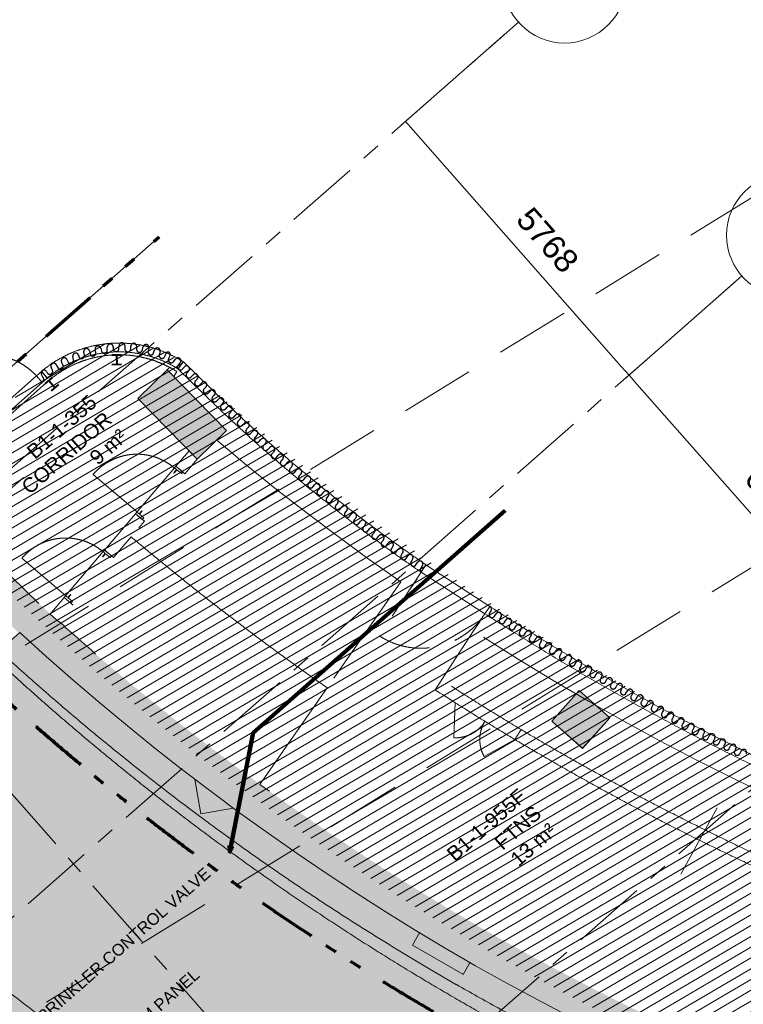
# Model space of a CAD drawing. Header units: millimetres. Extents: x 834119330 to 835277377, y 817781205 to 818243057.
# Tile 35 of 60: x 834340572 to 834352911, y 818039472 to 818056269. Entities that reach past the tile are written whole.
import ezdxf
from ezdxf.xclip import XClip

# ---------------------------------------------------------------- set-up
doc = ezdxf.new("R2010")
doc.units = ezdxf.units.MM
doc.header["$LTSCALE"] = 100
doc.header["$XCLIPFRAME"] = 0
for name, pattern in [('CENTER', [2, 1.25, -0.25, 0.25, -0.25]), ('DASHDOT', [25.4, 12.7, -6.35, 0, -6.35]), ('Double dash', [24.5, 10, -3, 2, -3, 2, -4.5]), ('Grid Line', [22.225, 12.7, -3.175, 3.175, -3.175]), ('HIDDENX2', [19.05, 12.7, -6.35]), ('Long Dash', [13.5, 9, -4.5]), ('PHANTOM', [63.5, 31.75, -6.35, 6.35, -6.35, 6.35, -6.35])]:
    doc.linetypes.add(name, pattern=pattern)
doc.layers.get('0').update_dxf_attribs({"lineweight": 0})
doc.layers.get('Defpoints').update_dxf_attribs({"lineweight": 0})
for name, color, linetype, lineweight in [('A-ANNO-NPLT', 5, 'CENTER', 13), ('A-AREA-IDEN', 2, 'Continuous', 5), ('A-DETL', 90, 'Continuous', 5), ('A-DETL-MBND', 5, 'Continuous', 5), ('A-DOOR', 6, 'Continuous', 13), ('A-DOOR-FRAM', 31, 'Continuous', 5), ('A-DOOR-HDLN', 31, 'Long Dash', 5), ('A-FLOR', 192, 'Continuous', 18), ('A-GLAZ-CURT', 52, 'Continuous', 5), ('A-WALL', 7, 'Continuous', 13), ('ATR01', 7, 'Continuous', 0), ('C-PROP-LINE', 91, 'Double dash', 70), ('DLN020__', 6, 'DASHDOT', 0), ('DLN030_1', 1, 'Continuous', 0), ('DLN040__', 3, 'Continuous', 0), ('DLN210__', 7, 'Continuous', 0), ('DLN580__', 4, 'Continuous', 0), ('DLN914__', 5, 'PHANTOM', 0), ('I-WALL', 7, 'Continuous', 9), ('OAP813', 130, 'Continuous', 40), ('Rev_D', 20, 'Continuous', 0), ('S-COLS', 52, 'Continuous', 9), ('S-COLS-SYMB', 171, 'Continuous', 40), ('SITE BOUNDARY', 4, 'Continuous', 0), ('XREF', 1, 'Continuous', 0)]:
    doc.layers.add(name, color=color, linetype=linetype, lineweight=lineweight)
doc.layers.add('DLN660', color=1, linetype='Continuous')
doc.styles.get("Standard").update_dxf_attribs({"font": 'swiss.ttf'})
doc.styles.add('StyleSwis721 Lt BT1', font='swissl.ttf')
doc.dimstyles.new('INTDIM', dxfattribs={"dimtxt": 200, "dimasz": 125, "dimexe": 100, "dimexo": 150, "dimgap": 80, "dimtad": 1, "dimdec": 0, "dimzin": 11, "dimdsep": 46, "dimtxsty": 'StyleSwis721 Lt BT1', "dimblk1": '_Open3011', "dimblk2": '_Open3011', "dimsah": 1, "dimcen": -125, "dimclrd": 256, "dimclre": 256, "dimclrt": 2, "dimaunit": 1, "dimadec": 5, "dimazin": 0, "dimtfac": 1, "dimtdec": 0, "dimtofl": 0, "dimtmove": 2, "dimatfit": 3, "dimldrblk": '_Open3011', "dimfxl": 1, "dimtolj": 1, "dimtzin": 0, "dimlwd": -1, "dimlwe": -1, "dimarcsym": 0})

# ---------------------------------------------------------------- blocks, each defined once
blk = doc.blocks.new('A$C7BBB7913')
at = {"layer": 'DLN914__', "color": 3}
blk.add_arc((261.904, 50.426), 44.165, 222.6243, 277.571, dxfattribs=at)
blk = doc.blocks.new('_Open301')
at = {"layer": 'Rev_D', "linetype": 'ByBlock'}
blk.add_line((0, 0), (-1, 0), dxfattribs=at)
blk = doc.blocks.new('_Open3011')
at = {"layer": 'ATR01', "linetype": 'ByBlock'}
blk.add_line((0, 0), (-1, 0), dxfattribs=at)
at = {"layer": 'ATR01', "linetype": 'ByBlock', "yscale": 1.119319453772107, "zscale": 0.008}
blk.add_blockref('_Open301', (0, 0), dxfattribs=at)
blk = doc.blocks.new('A$C7285572E')
at = {"layer": 'A-ANNO-NPLT', "color": 3, "linetype": 'PHANTOM'}
blk.add_lwpolyline([(258.84, 2.508, -0.193746), (226.494, 18), (220.277, 12.528), (224.901, 7.274), (217.378, 0.653), (222.635, -5.321, -0.257063), (231.165, -8.395), (245.863, -25.096), (259.906, -12.737)], format="xyb", close=True, dxfattribs=at)
blk = doc.blocks.new('DCW_15a - ARC_Single Steel Door-34802709-0291')
at = {"layer": 'A-DOOR'}
for p, q in [((-550, 150), (-500, 150)), ((-550, 0), (-500, 0))]:
    blk.add_line(p, q, dxfattribs=at)
at = {"layer": 'A-DOOR', "lineweight": 9}
for p, q in [((550, 150), (-550, 150)), ((-550, 150), (-550, 0)), ((-550, 0), (550, 0)), ((550, 0), (550, 150))]:
    blk.add_line(p, q, dxfattribs=at)
at = {"layer": 'A-DOOR-HDLN'}
for p, q in [((-550, 1224), (-500, 1224)), ((-550, 150), (-550, 1224))]:
    blk.add_line(p, q, dxfattribs=at)
blk.add_arc((-549, 126), 1099, 1.2688, 87.4433, dxfattribs=at)
blk = doc.blocks.new('North Perimeter1 - North Perimeter-27607912-0291')
at = {"layer": 'A-WALL'}
for p, q in [((-31064, 133615), (-31153, 133494)), ((-30635, 133139), (-31064, 133615)), ((-31153, 133494), (-30746, 133039)), ((-27259, 129756), (-27169, 129876))]:
    blk.add_line(p, q, dxfattribs=at)
for centre, radius, start, end in [((-10144, 151432), 27619, 221.7579, 231.7052), ((-10144, 151432), 27469, 221.7579, 231.6983), ((-349, 163443), 42951, 233.1101, 248.5944), ((-349, 163443), 43101, 233.1093, 248.5944)]:
    blk.add_arc(centre, radius, start, end, dxfattribs=at)
blk = doc.blocks.new('ARC_North Perimeter Wall_Corrugated Panel - Type A-34802710-0291')
at = {"layer": 'A-GLAZ-CURT', "lineweight": 9}
for p, q in [((57.5, 150), (-57.5, 150)), ((-57.5, 0), (57.5, 0)), ((57.5, 0), (57.5, 150))]:
    blk.add_line(p, q, dxfattribs=at)
blk = doc.blocks.new('ARC_DOOR_M40_SINGLE_METAL - 850x2100mm-33263932-0291')
at = {"layer": 'A-DOOR'}
blk.add_line((492, -100), (492, -1084), dxfattribs=at)
at = {"layer": 'A-DOOR-FRAM'}
for p, q in [((-532, 52), (-495, 52)), ((-532, -100), (-532, 52)), ((-495, 52), (-495, -46)), ((495, 52), (532, 52)), ((495, -46), (495, 52)), ((532, 52), (532, -100)), ((-495, -100), (-532, -100)), ((-495, -46), (-425, -46)), ((-495, -53), (-495, -100)), ((-425, -53), (-495, -53)), ((-425, -46), (-425, -53)), ((425, -46), (495, -46)), ((425, -53), (425, -46)), ((495, -53), (425, -53)), ((495, -100), (495, -53)), ((532, -100), (495, -100))]:
    blk.add_line(p, q, dxfattribs=at)
blk.add_arc((492, -100), 984, 180, 270, dxfattribs=at)
blk = doc.blocks.new('ARC_ACCESS_PANEL_SINGLE_TIMBER_TYPE11 - 600w x 2000h-35829375-0291')
at = {"layer": 'A-DOOR'}
blk.add_line((425, 75), (125, 595), dxfattribs=at)
blk.add_arc((425, 75), 600, 120, 180, dxfattribs=at)
blk = doc.blocks.new('ARC_ACCESS_PANEL_SINGLE_TIMBER_TYPE11 - 600w x 2000h-35829374-0291')
at = {"layer": 'A-DOOR'}
blk.add_line((425, -75), (125, -595), dxfattribs=at)
blk.add_arc((425, -75), 600, 180, 240, dxfattribs=at)
blk = doc.blocks.new('North Perimeter3 - North Perimeter-30919875-0291')
at = {"layer": 'A-WALL'}
for p, q in [((-33480, 133615), (-33391, 133494)), ((-31153, 133494), (-31064, 133615))]:
    blk.add_line(p, q, dxfattribs=at)
for radius in [2047, 1897]:
    blk.add_arc((-32272, 131963), radius, 53.8327, 126.1673, dxfattribs=at)
blk = doc.blocks.new('DCW_15b - ARC_Single Steel Door-34132540-0291')
at = {"layer": 'A-DOOR'}
for p, q in [((-650, 150), (-600, 150)), ((-650, 0), (-600, 0))]:
    blk.add_line(p, q, dxfattribs=at)
at = {"layer": 'A-DOOR', "lineweight": 9}
for p, q in [((-650, 150), (650, 150)), ((-650, 0), (-650, 150)), ((650, 0), (-650, 0)), ((650, 150), (650, 0))]:
    blk.add_line(p, q, dxfattribs=at)
at = {"layer": 'A-DOOR-HDLN'}
blk.add_line((-650, 0), (-650, -1300), dxfattribs=at)
blk.add_arc((-650, 0), 1300, 270, 0, dxfattribs=at)
blk = doc.blocks.new('UC-Universal Column-Column - 162x162x37UC-34290178-0291')
at = {"layer": 'S-COLS-SYMB'}
for p, q in [((-81, 81), (81, 81)), ((0, 81), (0, -81)), ((-81, -81), (81, -81))]:
    blk.add_line(p, q, dxfattribs=at)
blk = doc.blocks.new('Family - ___-26817389-0291')
at = {"layer": 'C-PROP-LINE'}
blk.add_line((-37256, 131228), (-19055, 145159), dxfattribs=at)
blk.add_arc((-2752, 158797), 44165, 218.6257, 273.5728, dxfattribs=at)
blk = doc.blocks.new('Family - ___-36030442-0291')
at = {"layer": 'C-PROP-LINE'}
blk.add_line((-37256, 131228), (-19055, 145159), dxfattribs=at)
blk.add_arc((-2752, 158797), 44165, 218.6257, 273.5728, dxfattribs=at)
blk = doc.blocks.new('20141121 TRAFFIC MARK_dwg-26851544-0291')
at = {"layer": 'OAP813', "color": 253, "lineweight": 5}
for centre, radius, start, end in [((-103390, 45649), 26000, 220.3766, 249.6835), ((-103387, 45647), 27500, 220.8691, 229.7392)]:
    blk.add_arc(centre, radius, start, end, dxfattribs=at)
blk = doc.blocks.new('GFDFJ')
at = {"linetype": 'ByBlock'}
h = blk.add_hatch(color=8, dxfattribs=at)
h.dxf.hatch_style = 1
edge = h.paths.add_edge_path()
edge.add_arc((-2752, 159183), 42838, 220.0801, 274.2535)
edge.add_line((425, 116463), (425, 115861))
edge.add_arc((-2752, 159183), 43438, 220.0801, 274.1946, ccw=False)
edge.add_arc((20699921, -24510401), 32205390, 130.0795301, 130.0805975, ccw=False)
edge = h.paths.add_edge_path(flags=17)
edge.add_arc((-36053, 131517), 50, 292.254, 322.6083)
edge.add_line((-36013, 131487), (-35876, 131592))
edge.add_arc((-35894, 131638), 50, 291.067, 323.7953)
edge.add_line((-35854, 131609), (-35726, 131706))
edge.add_arc((-35759, 131408), 300, 40.0801, 83.7627, ccw=False)
edge.add_line((-35529, 131601), (-35988, 131215))
edge.add_arc((-35759, 131408), 300, 171.0995, 220.0795, ccw=False)
edge.add_line((-36055, 131455), (-36034, 131471))
edge = h.paths.add_edge_path(flags=17)
edge.add_arc((-36053, 131517), 50, 292.254, 322.6083)
edge.add_line((-36013, 131487), (-35876, 131592))
edge.add_arc((-35894, 131638), 50, 291.067, 323.7953)
edge.add_line((-35854, 131609), (-35726, 131706))
edge.add_arc((-35759, 131408), 300, 40.0801, 83.7627, ccw=False)
edge.add_line((-35529, 131601), (-35988, 131215))
edge.add_arc((-35759, 131408), 300, 171.0995, 220.0795, ccw=False)
edge.add_line((-36055, 131455), (-36034, 131471))
edge = h.paths.add_edge_path(flags=0)
edge.add_line((-35988, 131215), (-35529, 131601))
edge.add_arc((-35759, 131408), 300, 40.0801, 83.7627)
edge.add_line((-35726, 131706), (-35854, 131609))
edge.add_arc((-35894, 131638), 50, 291.067, 323.7953, ccw=False)
edge.add_line((-35876, 131592), (-36013, 131487))
edge.add_arc((-36053, 131517), 50, 292.254, 322.6083, ccw=False)
edge.add_line((-36034, 131471), (-36055, 131455))
edge.add_arc((-35759, 131408), 300, 171.0995, 220.0795)
at = {"layer": 'S-COLS', "lineweight": 5}
for points in [[(-30936, 131938), (-30402, 132391), (-31342, 133495), (-31875, 133042), (-30994, 132006)], [(-24719, 126568), (-24219, 127058), (-24710, 127556), (-25207, 127066), (-24719, 126568)]]:
    blk.add_hatch(color=250, dxfattribs=at).paths.add_polyline_path(points, flags=0)
at = {"layer": 'A-AREA-IDEN'}
blk.add_line((-22496, 125397), (-23195, 124310), dxfattribs=at)
at = {"layer": 'A-DETL', "lineweight": 25}
for p, q in [((-32735, 133842), (-32742, 133891)), ((-32644, 133907), (-32640, 133882)), ((-32640, 133882), (-32636, 133857)), ((-32537, 133873), (-32545, 133922)), ((-32446, 133938), (-32442, 133913)), ((-32442, 133913), (-32438, 133889)), ((-32340, 133904), (-32335, 133954)), ((-32235, 133946), (-32238, 133921)), ((-32235, 133945), (-32238, 133920)), ((-32138, 133910), (-32133, 133960)), ((-32036, 133925), (-32039, 133900)), ((-32033, 133950), (-32036, 133925)), ((-31939, 133890), (-31934, 133939)), ((-31837, 133904), (-31840, 133879)), ((-31835, 133929), (-31837, 133904)), ((-31740, 133869), (-31723, 133916)), ((-31629, 133881), (-31638, 133857)), ((-33223, 133709), (-33213, 133686)), ((-33111, 133701), (-33130, 133747)), ((-33038, 133786), (-33029, 133763)), ((-33029, 133763), (-33019, 133740)), ((-32927, 133778), (-32934, 133828)), ((-32836, 133851), (-32832, 133821)), ((-32835, 133842), (-32831, 133817)), ((-31638, 133857), (-31647, 133834)), ((-31553, 133799), (-31535, 133846)), ((-31450, 133787), (-31457, 133770)), ((-31442, 133811), (-31450, 133787)), ((-31368, 133724), (-31348, 133770)), ((-31294, 133705), (-31306, 133683)), ((-31282, 133727), (-31294, 133705)), ((-33465, 133513), (-33487, 133558)), ((-33400, 133607), (-33388, 133585)), ((-33399, 133608), (-33388, 133585)), ((-33296, 133624), (-33315, 133670)), ((-33213, 133686), (-33203, 133663)), ((-31219, 133635), (-31182, 133670)), ((-31132, 133580), (-31150, 133562)), ((-31114, 133597), (-31132, 133580)), ((-31081, 133490), (-31045, 133524)), ((-30994, 133434), (-31013, 133417)), ((-30976, 133451), (-30994, 133434)), ((-30944, 133344), (-30908, 133379)), ((-30857, 133289), (-30875, 133272)), ((-30839, 133306), (-30857, 133289)), ((-30807, 133199), (-30770, 133233)), ((-30720, 133143), (-30738, 133126)), ((-30702, 133161), (-30720, 133143)), ((-30669, 133053), (-30633, 133088)), ((-30583, 132998), (-30601, 132981)), ((-30564, 133015), (-30583, 132998)), ((-30533, 132907), (-30496, 132941)), ((-30429, 132867), (-30448, 132850)), ((-30448, 132850), (-30466, 132833)), ((-30399, 132759), (-30362, 132793)), ((-30313, 132702), (-30331, 132685)), ((-30294, 132719), (-30313, 132702)), ((-30264, 132611), (-30227, 132645)), ((-30178, 132554), (-30197, 132537)), ((-30160, 132571), (-30178, 132554)), ((-30129, 132463), (-30092, 132497)), ((-30043, 132406), (-30062, 132390)), ((-30025, 132423), (-30043, 132406)), ((-29995, 132316), (-29958, 132349)), ((-29909, 132259), (-29927, 132242)), ((-29890, 132275), (-29909, 132259)), ((-29890, 132275), (-29909, 132259)), ((-29860, 132168), (-29823, 132201)), ((-29774, 132111), (-29792, 132094)), ((-29755, 132128), (-29774, 132111)), ((-29725, 132020), (-29688, 132054)), ((-29644, 131960), (-29661, 131942)), ((-29621, 131980), (-29639, 131963)), ((-29587, 131874), (-29553, 131911)), ((-29497, 131825), (-29514, 131807)), ((-29480, 131843), (-29497, 131825)), ((-29440, 131739), (-29406, 131776)), ((-29350, 131689), (-29366, 131671)), ((-29333, 131708), (-29350, 131689)), ((-29293, 131603), (-29259, 131640)), ((-29202, 131554), (-29219, 131536)), ((-29186, 131572), (-29202, 131554)), ((-29146, 131468), (-29112, 131505)), ((-29055, 131418), (-29072, 131400)), ((-29038, 131437), (-29055, 131418)), ((-28999, 131332), (-28965, 131369)), ((-28908, 131283), (-28925, 131265)), ((-28891, 131301), (-28908, 131283)), ((-28852, 131197), (-28818, 131234)), ((-28761, 131147), (-28778, 131129)), ((-28744, 131166), (-28761, 131147)), ((-28705, 131061), (-28671, 131098)), ((-28597, 131030), (-28614, 131012)), ((-28614, 131012), (-28631, 130993)), ((-28557, 130926), (-28524, 130963)), ((-28467, 130876), (-28484, 130858)), ((-28450, 130895), (-28467, 130876)), ((-28410, 130790), (-28376, 130827)), ((-28320, 130741), (-28337, 130722)), ((-28303, 130759), (-28320, 130741)), ((-28263, 130655), (-28229, 130692)), ((-28173, 130605), (-28190, 130587)), ((-28156, 130624), (-28173, 130605)), ((-28156, 130624), (-28173, 130605)), ((-28116, 130519), (-28082, 130556)), ((-28026, 130470), (-28043, 130451)), ((-28009, 130488), (-28026, 130470)), ((-27969, 130384), (-27935, 130421)), ((-27862, 130353), (-27879, 130334)), ((-27881, 130328), (-27897, 130308)), ((-27817, 130247), (-27787, 130287)), ((-27722, 130207), (-27737, 130187)), ((-27707, 130227), (-27722, 130207)), ((-27657, 130127), (-27627, 130166)), ((-27563, 130086), (-27578, 130066)), ((-27547, 130106), (-27563, 130086)), ((-27498, 130006), (-27468, 130046)), ((-27403, 129965), (-27418, 129945)), ((-27388, 129985), (-27403, 129965)), ((-27339, 129885), (-27308, 129925)), ((-27244, 129845), (-27259, 129825)), ((-27229, 129865), (-27244, 129845)), ((-26113, 129019), (-26128, 128999)), ((-26128, 128999), (-26143, 128979)), ((-26063, 128919), (-26033, 128959)), ((-26060, 128918), (-26031, 128959)), ((-25964, 128881), (-25978, 128861)), ((-25953, 128898), (-25968, 128878)), ((-25950, 128902), (-25964, 128881)), ((-25897, 128803), (-25868, 128844)), ((-25801, 128766), (-25815, 128746)), ((-25786, 128787), (-25801, 128766)), ((-25733, 128688), (-25704, 128729)), ((-25623, 128671), (-25637, 128651)), ((-25637, 128651), (-25651, 128630)), ((-25570, 128573), (-25541, 128614)), ((-25473, 128536), (-25488, 128515)), ((-25459, 128556), (-25473, 128536)), ((-25406, 128458), (-25377, 128499)), ((-25310, 128421), (-25324, 128400)), ((-25296, 128441), (-25310, 128421)), ((-25243, 128343), (-25214, 128384)), ((-25146, 128306), (-25161, 128285)), ((-25132, 128326), (-25146, 128306)), ((-25132, 128326), (-25146, 128306)), ((-25079, 128227), (-25050, 128268)), ((-24983, 128190), (-24997, 128170)), ((-24968, 128211), (-24983, 128190)), ((-24915, 128112), (-24887, 128153)), ((-24822, 128077), (-24836, 128056)), ((-24805, 128096), (-24819, 128075)), ((-24752, 128001), (-24724, 128043)), ((-24654, 127967), (-24668, 127947)), ((-24641, 127988), (-24654, 127967)), ((-24584, 127892), (-24557, 127934)), ((-24487, 127858), (-24501, 127837)), ((-24473, 127879), (-24487, 127858)), ((-24417, 127782), (-24390, 127824)), ((-24320, 127749), (-24333, 127728)), ((-24306, 127770), (-24320, 127749)), ((-24249, 127673), (-24222, 127715)), ((-24138, 127660), (-24152, 127639)), ((-24152, 127639), (-24166, 127618)), ((-24082, 127564), (-24055, 127606)), ((-23985, 127530), (-23998, 127509)), ((-23971, 127551), (-23985, 127530)), ((-23915, 127454), (-23887, 127496)), ((-23817, 127421), (-23831, 127400)), ((-23804, 127442), (-23817, 127421)), ((-23747, 127345), (-23720, 127387)), ((-23636, 127332), (-23650, 127311)), ((-23650, 127311), (-23663, 127290)), ((-23580, 127236), (-23552, 127278)), ((-23482, 127202), (-23496, 127181)), ((-23469, 127223), (-23482, 127202)), ((-23412, 127126), (-23385, 127168)), ((-23315, 127093), (-23329, 127072)), ((-23301, 127113), (-23315, 127093)), ((-23245, 127017), (-23217, 127059)), ((-23134, 127004), (-23147, 126983)), ((-23134, 127004), (-23147, 126983)), ((-23147, 126983), (-23161, 126962)), ((-23077, 126908), (-23050, 126949)), ((-22980, 126874), (-22994, 126853)), ((-22966, 126895), (-22980, 126874)), ((-22910, 126798), (-22883, 126840)), ((-22815, 126766), (-22828, 126744)), ((-22799, 126785), (-22812, 126764)), ((-22741, 126694), (-22716, 126738)), ((-22642, 126666), (-22655, 126644)), ((-22629, 126687), (-22642, 126666)), ((-22568, 126594), (-22543, 126637)), ((-22469, 126565), (-22482, 126544)), ((-22457, 126587), (-22469, 126565)), ((-22395, 126493), (-22370, 126537)), ((-22284, 126486), (-22296, 126465)), ((-22296, 126465), (-22309, 126443)), ((-22222, 126393), (-22197, 126436)), ((-22123, 126364), (-22136, 126343)), ((-22111, 126386), (-22123, 126364)), ((-22049, 126293), (-22024, 126336))]:
    blk.add_line(p, q, dxfattribs=at)
for centre, radius, start, end in [((-32884, 133835), 50, 8.1355, 188.1355), ((-32693, 133899), 50, 9.0468, 189.0468), ((-32586, 133865), 50, 189.0468, 9.0468), ((-32496, 133930), 50, 9.0468, 189.0468), ((-32389, 133897), 50, 189.0468, 9.0468), ((-32285, 133949), 50, 354.5113, 174.5113), ((-32188, 133915), 50, 174.0468, 354.0468), ((-32083, 133955), 50, 354.0468, 174.0468), ((-31989, 133895), 50, 174.0468, 354.0468), ((-31884, 133934), 50, 354.0468, 174.0468), ((-31790, 133874), 50, 174.0468, 354.0468), ((-31676, 133898), 50, 339.5113, 159.5113), ((-31489, 133828), 50, 339.5113, 159.5113), ((-33269, 133689), 50, 22.671, 202.671), ((-33084, 133767), 50, 22.671, 202.671), ((-32973, 133759), 50, 202.671, 22.671), ((-32784, 133834), 50, 194.4167, 9.0468), ((-31600, 133816), 50, 159.5113, 339.5113), ((-31414, 133744), 50, 148.5204, 336.5113), ((-31312, 133755), 39.5, 324.7524, 158.0224), ((-33443, 133582), 50, 29.1355, 209.1355), ((-33342, 133605), 50, 203.8844, 22.671), ((-33157, 133682), 50, 202.671, 22.671), ((-31263, 133659), 50, 151.3874, 331.3874), ((-31148, 133633), 50, 313.3505, 133.3505), ((-31116, 133526), 50, 133.3505, 313.3505), ((-31011, 133488), 50, 313.3505, 133.3505), ((-33503, 133480), 50, 310.671, 40.671), ((-30978, 133381), 50, 133.3505, 313.3505), ((-30873, 133342), 50, 313.3505, 133.3505), ((-30841, 133235), 50, 133.3505, 313.3505), ((-30736, 133197), 50, 313.3505, 133.3505), ((-30704, 133090), 50, 133.3505, 313.3505), ((-30599, 133051), 50, 313.3505, 133.3505), ((-30567, 132944), 50, 132.3505, 312.3505), ((-30463, 132904), 50, 312.3505, 132.3505), ((-30432, 132796), 50, 132.3505, 312.3505), ((-30328, 132756), 50, 312.3505, 132.3505), ((-30298, 132648), 50, 132.3505, 312.3505), ((-30193, 132608), 50, 312.3505, 132.3505), ((-30163, 132500), 50, 132.3505, 312.3505), ((-30059, 132460), 50, 312.3505, 132.3505), ((-30028, 132353), 50, 132.3505, 312.3505), ((-29924, 132312), 50, 312.3505, 132.3505), ((-29893, 132205), 50, 132.3505, 312.3505), ((-29789, 132165), 50, 312.3505, 132.3505), ((-29759, 132057), 50, 132.3505, 312.3505), ((-29654, 132017), 50, 312.3505, 132.3505), ((-29624, 131908), 50, 137.3505, 317.3505), ((-29516, 131877), 50, 317.3505, 137.3505), ((-29477, 131773), 50, 137.3505, 317.3505), ((-29369, 131742), 50, 317.3505, 137.3505), ((-29330, 131637), 50, 137.3505, 317.3505), ((-29222, 131606), 50, 317.3505, 137.3505), ((-29183, 131502), 50, 137.3505, 317.3505), ((-29075, 131471), 50, 317.3505, 137.3505), ((-29036, 131366), 50, 137.3505, 317.3505), ((-28928, 131335), 50, 317.3505, 137.3505), ((-28888, 131231), 50, 137.3505, 317.3505), ((-28781, 131200), 50, 317.3505, 137.3505), ((-28741, 131095), 50, 137.3505, 317.3505), ((-28634, 131064), 50, 317.3505, 137.3505), ((-28594, 130960), 50, 137.3505, 317.3505), ((-28487, 130929), 50, 317.3505, 137.3505), ((-28447, 130824), 50, 137.3505, 317.3505), ((-28340, 130793), 50, 317.3505, 137.3505), ((-28300, 130689), 50, 137.3505, 317.3505), ((-28193, 130658), 50, 317.3505, 137.3505), ((-28153, 130553), 50, 137.3505, 317.3505), ((-28045, 130522), 50, 317.3505, 137.3505), ((-28006, 130418), 50, 137.3505, 317.3505), ((-27898, 130387), 50, 317.3505, 137.3505), ((-27857, 130278), 50, 142.8505, 322.8505), ((-27747, 130257), 50, 322.8505, 142.8505), ((-27697, 130157), 50, 142.8505, 322.8505), ((-27587, 130136), 50, 322.8505, 142.8505), ((-27538, 130036), 50, 142.8505, 322.8505), ((-27428, 130016), 50, 322.8505, 142.8505), ((-27378, 129915), 50, 142.8505, 322.8505), ((-27269, 129895), 50, 322.8505, 142.8505), ((-27219, 129794), 50, 142.8505, 222.5013), ((-26153, 129049), 50, 322.8505, 52.8505), ((-26103, 128949), 50, 142.8505, 322.8505), ((-25993, 128929), 50, 322.8505, 142.8505), ((-25991, 128930), 50, 324.8505, 144.8505), ((-25938, 128832), 50, 144.8505, 324.8505), ((-25827, 128815), 50, 324.8505, 144.8505), ((-25774, 128717), 50, 144.8505, 324.8505), ((-25663, 128700), 50, 324.8505, 144.8505), ((-25610, 128602), 50, 144.8505, 324.8505), ((-25500, 128585), 50, 324.8505, 144.8505), ((-25447, 128487), 50, 144.8505, 324.8505), ((-25336, 128470), 50, 324.8505, 144.8505), ((-25283, 128371), 50, 144.8505, 324.8505), ((-25173, 128355), 50, 324.8505, 144.8505), ((-25120, 128256), 50, 144.8505, 324.8505), ((-25009, 128240), 50, 324.8505, 144.8505), ((-24956, 128141), 50, 144.8505, 324.8505), ((-24846, 128124), 50, 324.8505, 144.8505), ((-24794, 128029), 50, 146.8505, 326.8505), ((-24683, 128016), 50, 326.8505, 146.8505), ((-24626, 127919), 50, 146.8505, 326.8505), ((-24515, 127906), 50, 326.8505, 146.8505), ((-24459, 127810), 50, 146.8505, 326.8505), ((-24348, 127797), 50, 326.8505, 146.8505), ((-24291, 127700), 50, 146.8505, 326.8505), ((-24180, 127688), 50, 326.8505, 146.8505), ((-24124, 127591), 50, 146.8505, 326.8505), ((-24013, 127578), 50, 326.8505, 146.8505), ((-23956, 127482), 50, 146.8505, 326.8505), ((-23845, 127469), 50, 326.8505, 146.8505), ((-23789, 127372), 50, 146.8505, 326.8505), ((-23678, 127360), 50, 326.8505, 146.8505), ((-23622, 127263), 50, 146.8505, 326.8505), ((-23510, 127250), 50, 326.8505, 146.8505), ((-23454, 127154), 50, 146.8505, 326.8505), ((-23343, 127141), 50, 326.8505, 146.8505), ((-23287, 127044), 50, 146.8505, 326.8505), ((-23176, 127031), 50, 326.8505, 146.8505), ((-23119, 126935), 50, 146.8505, 326.8505), ((-23008, 126922), 50, 326.8505, 146.8505), ((-22952, 126826), 50, 146.8505, 326.8505), ((-22841, 126813), 50, 326.8505, 146.8505), ((-22784, 126719), 50, 149.8615, 329.8615), ((-22673, 126712), 50, 329.8615, 149.8615), ((-22500, 126612), 50, 329.8615, 149.8615), ((-22611, 126619), 50, 149.8615, 329.8615), ((-22438, 126519), 50, 149.8615, 329.8615), ((-22327, 126512), 50, 329.8615, 149.8615), ((-22265, 126418), 50, 149.8615, 329.8615), ((-22154, 126411), 50, 329.8615, 149.8615), ((-22092, 126318), 50, 149.8615, 329.8615), ((-21981, 126311), 50, 329.8615, 149.8615)]:
    blk.add_arc(centre, radius, start, end, dxfattribs=at)
at = {"layer": 'A-DETL-MBND', "color": 10}
for p, q in [((-31291, 125932, 0), (-31352, 126489, 0)), ((-31336, 125879, 0), (-31336, 125880, 0)), ((-31336, 125880, 0), (-31333, 125877, 0)), ((-31287, 125895, 0), (-31291, 125932, 0)), ((-30729, 125956, 0), (-31287, 125895, 0)), ((-27842, 123418, 0), (-27702, 123627, 0)), ((-27019, 122864, 0), (-27842, 123418, 0)), ((-27954, 123252, 0), (-27955, 123250, 0)), ((-27955, 123250, 0), (-27548, 122971, 0)), ((-27548, 122971, 0), (-27138, 122690, 0)), ((-27012, 122860, 0), (-26877, 123061, 0)), ((-27019, 122864, 0), (-27012, 122860, 0)), ((-27138, 122690, 0), (-27137, 122693, 0))]:
    blk.add_line(p, q, dxfattribs=at)
for centre, radius, start, end in [((-2731, 159200, 0), 43915, 220.0796, 229.3542), ((-2752, 159183, 0), 43888, 229.3661, 234.9544), ((-2752, 159183, 0), 43888, 236.2473, 253.1899)]:
    blk.add_arc(centre, radius, start, end, dxfattribs=at)
at = {"layer": 'A-FLOR'}
for p, q in [((-35985, 132201), (-28691, 137784)), ((-33361, 133454), (-34492, 132588)), ((-31342, 133495), (-31299, 133532)), ((-32023, 131109), (-31332, 131817)), ((-34999, 130996), (-33796, 129667)), ((-33334, 129765), (-32643, 130474)), ((-25209, 127066), (-24719, 126566)), ((-24719, 126566), (-24219, 127056))]:
    blk.add_line(p, q, dxfattribs=at)
for centre, radius, start, end in [((-32272, 131963), 1847, 58.2127, 126.1503), ((-2752, 158797), 42565, 223.8003, 224.9219)]:
    blk.add_arc(centre, radius, start, end, dxfattribs=at)
at = {"layer": 'I-WALL'}
for p, q in [((-31240, 133375), (-31182, 133453)), ((-30430, 132368), (-30583, 132237)), ((-31065, 132090), (-31306, 131844)), ((-30935, 131937), (-31065, 132090)), ((-31163, 131704), (-30935, 131937)), ((-34999, 130996), (-33911, 131829)), ((-31306, 131844), (-31163, 131704)), ((-32049, 131082), (-32617, 130500)), ((-31906, 130943), (-32049, 131082)), ((-32011, 130835), (-31906, 130943)), ((-32474, 130361), (-32150, 130692)), ((-32617, 130500), (-32474, 130361)), ((-33360, 129739), (-33620, 129472)), ((-33217, 129599), (-33360, 129739)), ((-27616, 129612), (-28867, 128052)), ((-27460, 129487), (-27334, 129643)), ((-33620, 129472), (-33477, 129332)), ((-26313, 128852), (-26434, 128692)), ((-26434, 128692), (-27157, 127737)), ((-28993, 127896), (-30249, 126330)), ((-25742, 126959), (-25857, 126796)), ((-30249, 126330), (-30093, 126205))]:
    blk.add_line(p, q, dxfattribs=at)
at = {"layer": 'I-WALL', "flags": 128}
for points in [[(-30583, 132237), (-30105, 131781), (-29621, 131332), (-29129, 130891), (-28631, 130457), (-28127, 130030), (-27616, 129612)], [(-26274, 128573), (-25711, 128161), (-25141, 127758), (-24564, 127364), (-23982, 126979), (-23393, 126604), (-22798, 126239), (-22198, 125883), (-21592, 125537), (-20980, 125201), (-20363, 124874), (-19741, 124558), (-19114, 124251), (-18482, 123955), (-17846, 123668), (-17205, 123393), (-16559, 123127), (-15910, 122872), (-15256, 122627), (-14598, 122393)], [(-26713, 127655), (-26795, 127716), (-26876, 127776)]]:
    blk.add_lwpolyline(points, dxfattribs=at)
at = {"layer": 'I-WALL'}
for centre, radius, start, end in [((-32272, 131963), 1847, 103.5511, 108.0709), ((-32272, 131963), 1847, 99.0312, 101.4712), ((-32272, 131963), 1847, 94.5114, 96.915), ((-32272, 131963), 1847, 89.9915, 92.3673), ((-32272, 131963), 1847, 85.4716, 87.825), ((-32272, 131963), 1847, 80.9518, 83.2865), ((-32272, 131963), 1847, 76.4319, 78.7507), ((-32272, 131963), 1847, 71.9121, 74.2168), ((-32272, 131963), 1847, 67.3922, 69.6844), ((-32272, 131963), 1847, 62.8724, 65.1532), ((-32272, 131963), 1847, 58.3525, 60.6229), ((-32272, 131963), 1847, 53.8327, 58.2142), ((-364, 163406), 45613, 225.8241, 231.124), ((-364, 163406), 44612, 233.0879, 233.6115), ((-364, 163406), 44612, 233.6115, 235.1494), ((-364, 163406), 44412, 233.6098, 235.1511), ((-364, 163406), 44412, 235.1511, 241.2064), ((-364, 163406), 44612, 235.1494, 241.2081)]:
    blk.add_arc(centre, radius, start, end, dxfattribs=at)
at = {"layer": 'S-COLS', "color": 7}
for p, q in [((-31342, 133495, 0), (-31875, 133042, 0)), ((-30402, 132391, 0), (-31342, 133495, 0)), ((-31875, 133042, 0), (-30936, 131938, 0)), ((-30936, 131938, 0), (-30402, 132391, 0)), ((-24709, 127557, 0), (-25209, 127068, 0)), ((-24219, 127057, 0), (-24709, 127557, 0)), ((-25209, 127068, 0), (-24719, 126568, 0)), ((-24719, 126568, 0), (-24219, 127057, 0))]:
    blk.add_line(p, q, dxfattribs=at)
at = {"layer": 'A-DOOR'}
for name, p, rotation in [('DCW_15a - ARC_Single Steel Door-34802709-0291', (-33919, 133089), 37.43111749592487), ('ARC_DOOR_M40_SINGLE_METAL - 850x2100mm-33263932-0291', (-31606, 131393), 225.6984539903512), ('ARC_DOOR_M40_SINGLE_METAL - 850x2100mm-33263932-0291', (-32917, 130050), 225.6984539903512), ('DCW_15b - ARC_Single Steel Door-34132540-0291', (-26741, 129364), 322.8819920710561), ('ARC_ACCESS_PANEL_SINGLE_TIMBER_TYPE11 - 600w x 2000h-35829375-0291', (-26442, 127304), 143.9968070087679), ('ARC_ACCESS_PANEL_SINGLE_TIMBER_TYPE11 - 600w x 2000h-35829374-0291', (-26161, 127102), 324.7640739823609)]:
    blk.add_blockref(name, p, dxfattribs=dict(at, rotation=rotation))
at = {"layer": 'A-GLAZ-CURT', "rotation": 37.43111749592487}
blk.add_blockref('ARC_North Perimeter Wall_Corrugated Panel - Type A-34802710-0291', (-33437, 133459), dxfattribs=at)
at = {"layer": 'A-WALL'}
for name in ['North Perimeter1 - North Perimeter-27607912-0291', 'North Perimeter3 - North Perimeter-30919875-0291']:
    blk.add_blockref(name, (0, 0), dxfattribs=at)
at = {"layer": 'C-PROP-LINE'}
for name in ['Family - ___-26817389-0291', 'Family - ___-36030442-0291']:
    blk.add_blockref(name, (0, 0), dxfattribs=at)
at = {"layer": 'OAP813', "color": 253, "lineweight": 5}
blk.add_blockref('20141121 TRAFFIC MARK_dwg-26851544-0291', (91573, 111827), dxfattribs=at)
at = {"layer": 'S-COLS'}
for p, rotation in [((-32191, 133727), 356.858738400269), ((-33319, 133384), 37.431117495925)]:
    blk.add_blockref('UC-Universal Column-Column - 162x162x37UC-34290178-0291', p, dxfattribs=dict(at, rotation=rotation))
at = {"layer": 'DLN040__', "color": 0, "char_height": 250, "width": 3559.47, "attachment_point": 9, "rotation": 37.4315, "line_spacing_factor": 0.938532}
for s, insert in [('B1-1-355\\PCORRIDOR\\P9 m²', (-32080, 132361)), ('B1-1-955F\\PFTNS\\P13 m²', (-25235, 125155))]:
    blk.add_mtext(s, dxfattribs=dict(at, insert=insert))
blk = doc.blocks.new('*D2172')
at = {"layer": 'Defpoints', "color": 0, "transparency": 16777216}
for p in [(30522, 12457), (28109, 6689), (30672, 6689)]:
    blk.add_point(p, dxfattribs=at)
at = {"layer": 'DLN030_1', "transparency": 16777216}
for p, q in [((30372, 12457), (28009, 12457)), ((28109, 12257), (28109, 6889)), ((30522, 6689), (28009, 6689))]:
    blk.add_line(p, q, dxfattribs=at)
at = {"layer": 'DLN030_1', "transparency": 16777216, "xscale": 200, "yscale": 200, "zscale": 200}
for p, rotation in [((28109, 12457), 90), ((28109, 6689), 270)]:
    blk.add_blockref('_Open3011', p, dxfattribs=dict(at, rotation=rotation))
at = {"layer": 'DLN030_1', "color": 2, "transparency": 16777216, "insert": (28589, 9336), "char_height": 400, "attachment_point": 5, "rotation": 270, "style": 'StyleSwis721 Lt BT1'}
blk.add_mtext('\\A1;5768', dxfattribs=at)
blk = doc.blocks.new('*D2173')
at = {"layer": 'Defpoints', "color": 0, "transparency": 16777216}
for p in [(30672, 6689), (28109, 0), (30672, 0)]:
    blk.add_point(p, dxfattribs=at)
at = {"layer": 'DLN030_1', "transparency": 16777216}
for p, q in [((30522, 6689), (28009, 6689)), ((28109, 6489), (28109, 200)), ((30522, 0), (28009, 0))]:
    blk.add_line(p, q, dxfattribs=at)
at = {"layer": 'DLN030_1', "transparency": 16777216, "xscale": 200, "yscale": 200, "zscale": 200}
for p, rotation in [((28109, 6689), 90), ((28109, 0), 270)]:
    blk.add_blockref('_Open3011', p, dxfattribs=dict(at, rotation=rotation))
at = {"layer": 'DLN030_1', "color": 2, "transparency": 16777216, "insert": (28589, 3447), "char_height": 400, "attachment_point": 5, "rotation": 270, "style": 'StyleSwis721 Lt BT1'}
blk.add_mtext('\\A1;6689', dxfattribs=at)
blk = doc.blocks.new('Grid Line')
at = {"layer": 'DLN020__', "linetype": 'Grid Line'}
for p, q in [((15490.9, -35085.3), (15490.9, 27471)), ((-9985.2, 12457), (30672.2, 12457)), ((-9985.2, 6689), (30672.2, 6689)), ((-9985.2, 0), (30672.2, 0))]:
    blk.add_line(p, q, dxfattribs=at)
at = {"layer": 'DLN020__', "linetype": 'Continuous'}
for centre in [(31722.2, 12457), (31722.2, 6689)]:
    blk.add_circle(centre, 1050, dxfattribs=at)
at = {"layer": 'DLN030_1'}
for base, p1, p2, picture, middle in [((28109.5, 6689), (30522.2, 12457), (30672.2, 6689), '*D2172', (28589.5, 9335.5)), ((28109.5, 0), (30672.2, 6689), (30672.2, 0), '*D2173', (28589.5, 3446.5))]:
    dim = blk.add_linear_dim(base=base, p1=p1, p2=p2, angle=270, dimstyle='INTDIM', override={"dimscale": 1, "dimtxt": 400, "dimasz": 200, "dimexe": 100, "dimexo": 150, "dimgap": 80, "dimtad": 1, "dimtih": 0, "dimtoh": 0, "dimlfac": 1, "dimpost": '<>', "dimblk1": '_Open3011', "dimblk2": '_Open3011', "dimsah": 1, "dimcen": -125, "dimse1": 0, "dimse2": 0, "dimclre": 256, "dimclrt": 2, "dimtol": 0, "dimtfac": 0.444444, "dimtofl": 0, "dimtmove": 2, "dimatfit": 3, "dimfrac": 0, "dimtolj": 1, "dimlwe": 65535}, dxfattribs=at)
    dim.commit()
    dim.dimension.update_dxf_attribs({"geometry": picture, "text_midpoint": middle, "dimtype": 128, "text_rotation": 270})

msp = doc.modelspace()

# ---------------------------------------------------------------- hatches: boundary and pattern name
at = {"linetype": 'ByBlock'}
h = msp.add_hatch(dxfattribs=at)
h.set_pattern_fill('ANSI37', color=8, scale=50)
h.set_pattern_definition([(86.3502, (834318555.22, 818029367.07), (-158.428, 10.1057), []), (176.3502, (834318555.22, 818029367.07), (-10.1057, -158.428), [])])
edge = h.paths.add_edge_path()
edge.add_line((834333972.2, 818042668.7), (834334121, 818042799.7))
edge.add_line((834334121, 818042799.7), (834334460.6, 818042419.2))
edge.add_line((834334460.6, 818042419.2), (834334454.5, 818042413.8))
edge.add_arc((834369920.1, 818077571.9), 49939, 224.75052, 238.19995)
edge.add_line((834343604.4, 818035129.1), (834343499, 818034959.1))
edge.add_arc((834369580, 818077095.3), 49554.8, 224.31059, 238.24378, ccw=False)
edge.add_line((834334120.4, 818042479), (834334166.5, 818042426.6))
edge.add_line((834334166.5, 818042426.6), (834333972.2, 818042668.7))
at = {"layer": 'A-WALL', "linetype": 'ByBlock'}
h = msp.add_hatch(dxfattribs=at)
h.set_pattern_fill('EARTH', color=1, scale=70, angle=45)
h.set_pattern_definition([(86.3502, (834259067.97, 817913852.15), (-415.3025, 471.8944), [444.5, -444.5]), (86.3502, (834258901.62, 817913862.76), (-415.3025, 471.8944), [444.5, -444.5]), (86.3502, (834258735.27, 817913873.37), (-415.3025, 471.8944), [444.5, -444.5]), (176.3502, (834258683.36, 817913932.35), (-471.8944, -415.3025), [444.5, -444.5]), (176.3502, (834258693.97, 817914098.7), (-471.8944, -415.3025), [444.5, -444.5]), (176.3502, (834258704.6, 817914265.05), (-471.8944, -415.3025), [444.5, -444.5])])
edge = h.paths.add_edge_path()
edge.add_line((834340573.9, 818045816.1), (834336024.8, 818041812.5))
edge.add_arc((834369885.6, 818077441.2), 49152.4, 226.4573, 266.43381)
edge.add_line((834366828.2, 818028384), (834367803.6, 818014432.8))
edge.add_line((834367803.6, 818014432.8), (834358038.5, 818005838.6))
edge.add_line((834358038.5, 818005838.6), (834354765.1, 818002958.1))
edge.add_line((834354765.1, 818002958.1), (834360515.3, 817996424.3))
edge.add_line((834360515.3, 817996424.3), (834377661.1, 818011513.8))
edge.add_line((834377661.1, 818011513.8), (834376055.4, 818034955.1))
edge.add_arc((834369649.8, 818077415.9), 42941.2, 227.38201, 278.57894, ccw=False)
at = {"layer": 'DLN210__', "linetype": 'Continuous', "ltscale": 0.2}
h = msp.add_hatch(dxfattribs=at)
h.set_pattern_fill('DGN_ANSI31', color=8, scale=50, style=0, pattern_type=2)
h.set_pattern_definition([(210.400428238, (863011267.5, 1206484926.75), (80.333883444, -136.92344456), [])])
edge = h.paths.add_edge_path()
edge.add_arc((834371684.1, 818081146.7), 41786.9, 227.65707, 266.3878)
edge.add_line((834369051.4, 818039442.9), (834369410, 818034561))
edge.add_arc((834370323.2, 818078040.6), 43489.2, 224.03554, 268.79679, ccw=False)
edge.add_line((834339058.5, 818047811), (834338455.7, 818047878.7))
edge.add_line((834338455.7, 818047878.7), (834337717.5, 818047229))
edge.add_line((834337717.5, 818047229), (834337630.3, 818047351.8))
edge.add_line((834337630.3, 818047351.8), (834341102.7, 818050353))
edge.add_arc((834342265.5, 818048857.1), 1894.7, 47.81157, 127.85705, ccw=False)

# ---------------------------------------------------------------- linework, layer by layer
at = {"layer": 'DLN210__', "lineweight": 13}
for centre, radius, start, end in [((834369580, 818077095.3, 0), 49554.8, 224.61072, 238.24378), ((834369905, 818077553, 0), 49915, 224.86876, 238.2032)]:
    msp.add_arc(centre, radius, start, end, dxfattribs=at)
at = {"layer": 'DLN580__', "color": 1, "linetype": 'HIDDENX2'}
for p, q in [((834361205, 818058259.4, 0), (834329677.1, 818038822.2, 0)), ((834364809.9, 818054171, 0), (834333277.7, 818034730.9, 0))]:
    msp.add_line(p, q, dxfattribs=at)

# ---------------------------------------------------------------- block references
at = {"layer": 'Defpoints', "xscale": 999.9999999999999, "yscale": 999.9999999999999, "zscale": 999.9999999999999, "rotation": 359.9996445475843}
msp.add_blockref('A$C7BBB7913', (834108256.5, 818027353.4, 0), dxfattribs=at)
at = {"layer": 'DLN660', "linetype": 'ByBlock', "xscale": 1000, "yscale": 1000, "zscale": 1000, "rotation": 359.9996454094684}
msp.add_blockref('A$C7285572E', (834108000.9, 818027128.4, 0), dxfattribs=at)

# ---------------------------------------------------------------- leaders
at = {"layer": 'DLN030_1'}
msp.add_leader([(834344157.3, 818042077.5, 0), (834344551.8, 818044103.6, 0), (834348852.7, 818047898, 0)], dimstyle='INTDIM', override={"dimscale": 1, "dimtxt": 100, "dimasz": 100, "dimgap": 30, "dimtad": 0, "dimclrd": 0, "dimldrblk": 'Open30', "dimlwd": 65534}, dxfattribs=at)

# ---------------------------------------------------------------- next in the draw order: block references
at = {"layer": 'XREF'}
ref = msp.add_blockref('GFDFJ', (834383479.8, 817919256.6, 0), dxfattribs=dict(at, rotation=3.918723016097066))
XClip(ref).set_block_clipping_path([(5485.2871387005, 92439.0911762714), (5734.8095794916, 123267.2635626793), (-2738.982164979, 122624.1580972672), (-16369.5680283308, 125518.488471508), (-29756.8661227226, 134340.3785476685), (-32895.8137737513, 137192.1962072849), (-39207.4881345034, 133495.6045802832), (-38879.1816080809, 130880.8986371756), (-26117.7251902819, 119750.611079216), (-11436.3051451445, 114233.6986478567), (-1047.9157642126, 113228.8738565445), (-1506.6967458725, 92323.6383593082)])

# ---------------------------------------------------------------- next in the draw order: linework, layer by layer
at = {"layer": 'A-WALL', "color": 5, "lineweight": 13}
for radius, start, end in [(49265, 224.25612, 266.41942), (49765, 224.22686, 265.91498)]:
    msp.add_arc((834369905, 818077553, 0), radius, start, end, dxfattribs=at)
at = {"layer": 'Defpoints', "color": 8, "linetype": 'ByBlock', "elevation": 0}
msp.add_lwpolyline([(834340573.9, 818045816.1), (834336024.8, 818041812.5, 0.1762213), (834366828.2, 818028384), (834367803.6, 818014432.8), (834358038.5, 818005838.6), (834354765.1, 818002958.1), (834360515.3, 817996424.3), (834377661.1, 818011513.8), (834376055.4, 818034955.1, -0.2271803)], format="xyb", close=True, dxfattribs=at)

# ---------------------------------------------------------------- next in the draw order: block references
at = {"layer": 'SITE BOUNDARY', "color": 1, "rotation": 41.35019583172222}
msp.add_blockref('Grid Line', (834334280.8, 818026612.6, 0), dxfattribs=at)

# ---------------------------------------------------------------- next in the draw order: texts
at = {"layer": 'DLN040__', "color": 0, "char_height": 200, "width": 6757.399, "attachment_point": 1, "rotation": 41.3502, "line_spacing_factor": 2.20667}
for s, insert in [('SPRINKLER CONTROL VALVE', (834340707.2, 818039176.5, 0)), ('FIRE ALARM PANEL ', (834341520.3, 818038332.5, 0))]:
    msp.add_mtext(s, dxfattribs=dict(at, insert=insert))

doc.saveas('drawing.dxf')
